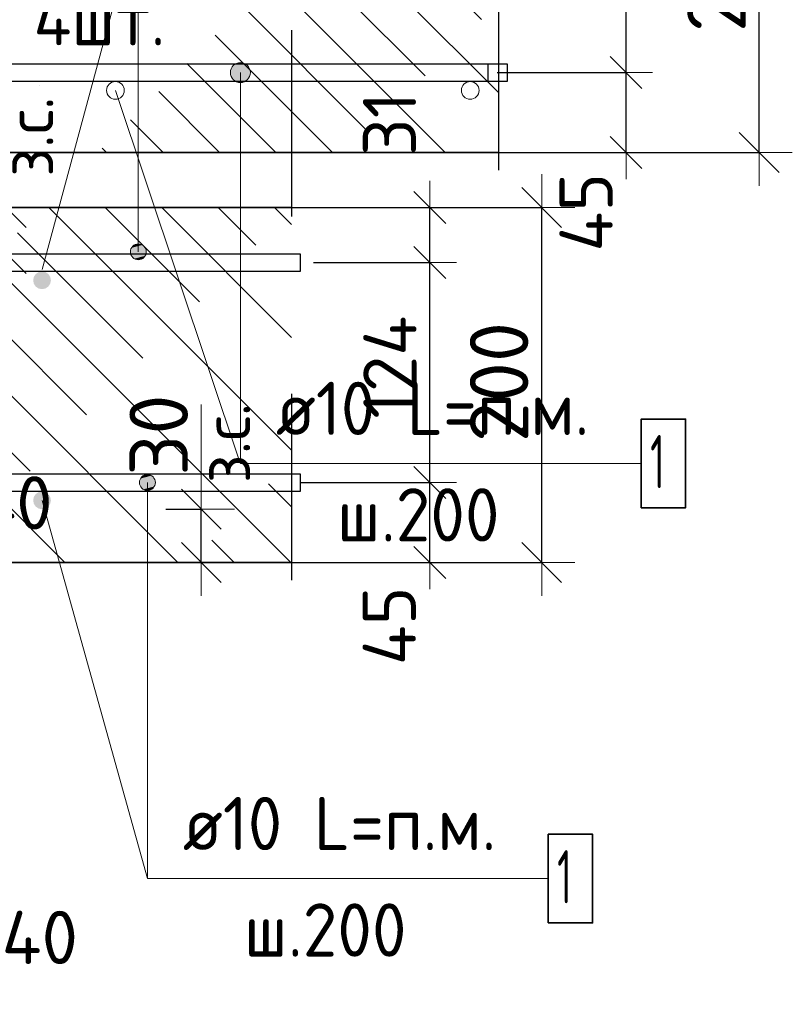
# Model space of a CAD drawing. Header units: metres. Extents: x -38 to 93, y -15 to 21.
# Tile 90 of 194: x 72.446 to 72.882, y 1.865 to 2.42. Entities that reach past the tile are written whole.
import ezdxf

# ---------------------------------------------------------------- set-up
doc = ezdxf.new("R2010")
doc.units = ezdxf.units.M
doc.header["$PDMODE"] = 65
doc.linetypes.add('______4', pattern=[0.135, 0.105, -0.03])
for name, color, linetype, lineweight in [('XR$3$Арм. стержнями верхней зоны', 180, 'Continuous', 35), ('XR$3$Арм. стержнями нижней зоны', 180, 'Continuous', 35), ('XR$3$Арм.стержн. Арматура края', 96, 'Continuous', 35), ('XR$3$ВК__отв в полу 1-2 эт', 220, 'Continuous', 25), ('XR$3$Размерная линия (1)', 7, 'Continuous', 13), ('XR$3$Размерная линия_ общее', 7, 'Continuous', 13), ('XR$5$Арм. стержнями нижней зоны', 180, 'Continuous', 35), ('XR$5$Арм.стержн. Арматура края', 96, 'Continuous', 35), ('XR$5$Арм.стержн. Доп. арматура', 180, 'Continuous', 35), ('XR$5$Размерная линия (1)', 7, 'Continuous', 13), ('XR$5$Размерная линия_ общее', 7, 'Continuous', 13)]:
    doc.layers.add(name, color=color, linetype=linetype, lineweight=lineweight)
doc.styles.add('ISOCPEUR', font='txt')
doc.dimstyles.new('DIMSTYLE_10', dxfattribs={"dimtxt": 0.033, "dimasz": 0.0375, "dimexe": 0, "dimexo": 0, "dimgap": 0.0165, "dimtad": 2, "dimdec": 0, "dimlfac": 1000, "dimrnd": 1, "dimzin": 12, "dimdsep": 46, "dimtxsty": 'ISOCPEUR', "dimblk1": 'ALL_ML_STRICH', "dimblk2": 'ALL_ML_STRICH', "dimsah": 1, "dimcen": 0, "dimclrd": 7, "dimclre": 256, "dimclrt": 7, "dimadec": 0, "dimazin": 0, "dimtfac": 1, "dimtdec": 0, "dimtix": 1, "dimtmove": 2, "dimatfit": 3, "dimfxl": 0, "dimtvp": 1.2, "dimtzin": 0, "dimlwd": 0, "dimlwe": -3, "dimarcsym": 0})
doc.dimstyles.new('DIMSTYLE_12', dxfattribs={"dimtxt": 0.03, "dimasz": 0.03, "dimexe": 0, "dimexo": 0, "dimgap": 0.015, "dimtad": 2, "dimdec": 0, "dimlfac": 1000, "dimrnd": 1, "dimzin": 12, "dimdsep": 46, "dimtxsty": 'ISOCPEUR', "dimblk1": 'ALL_ML_STRICH', "dimblk2": 'ALL_ML_STRICH', "dimsah": 1, "dimcen": 0, "dimclrd": 7, "dimclre": 256, "dimclrt": 7, "dimadec": 0, "dimazin": 0, "dimtfac": 1, "dimtdec": 0, "dimtix": 1, "dimtmove": 2, "dimatfit": 3, "dimfxl": 0, "dimtzin": 0, "dimlwd": 0, "dimlwe": -3, "dimarcsym": 0})
doc.dimstyles.new('DIMSTYLE_14', dxfattribs={"dimtxt": 0.03, "dimasz": 0.03, "dimexe": 0, "dimexo": 0, "dimgap": 0.015, "dimtad": 2, "dimdec": 0, "dimlfac": 1000, "dimrnd": 1, "dimzin": 12, "dimdsep": 46, "dimtxsty": 'ISOCPEUR', "dimblk1": 'ALL_ML_STRICH', "dimblk2": 'ALL_ML_STRICH', "dimsah": 1, "dimcen": 0, "dimclrd": 7, "dimclre": 256, "dimclrt": 7, "dimadec": 0, "dimazin": 0, "dimtfac": 1, "dimtdec": 0, "dimtix": 1, "dimtmove": 2, "dimatfit": 3, "dimfxl": 0, "dimtvp": 1.2, "dimtzin": 0, "dimlwd": 0, "dimlwe": -3, "dimarcsym": 0})
doc.dimstyles.new('DIMSTYLE_18', dxfattribs={"dimtxt": 0.03, "dimasz": 0.03, "dimexe": 0, "dimexo": 0, "dimgap": 0.015, "dimtad": 2, "dimdec": 0, "dimlfac": 1000, "dimrnd": 5, "dimzin": 12, "dimdsep": 46, "dimtxsty": 'ISOCPEUR', "dimblk1": 'ALL_ML_STRICH', "dimblk2": 'ALL_ML_STRICH', "dimsah": 1, "dimcen": 0, "dimclrd": 7, "dimclre": 256, "dimclrt": 7, "dimadec": 0, "dimazin": 0, "dimtfac": 1, "dimtdec": 0, "dimtix": 1, "dimtmove": 2, "dimatfit": 3, "dimfxl": 0, "dimtvp": 1.2, "dimtzin": 0, "dimlwd": 0, "dimlwe": -3, "dimarcsym": 0})
doc.dimstyles.new('DIMSTYLE_8', dxfattribs={"dimtxt": 0.033, "dimasz": 0.0375, "dimexe": 0, "dimexo": 0, "dimgap": 0.0165, "dimtad": 2, "dimdec": 0, "dimlfac": 1000, "dimrnd": 1, "dimzin": 12, "dimdsep": 46, "dimtxsty": 'ISOCPEUR', "dimblk1": 'ALL_ML_STRICH', "dimblk2": 'ALL_ML_STRICH', "dimsah": 1, "dimcen": 0, "dimclrd": 7, "dimclre": 256, "dimclrt": 7, "dimadec": 0, "dimazin": 0, "dimtfac": 1, "dimtdec": 0, "dimtix": 1, "dimtmove": 2, "dimatfit": 3, "dimfxl": 0, "dimtzin": 0, "dimlwd": 0, "dimlwe": -3, "dimarcsym": 0})
pattern_1 = [(135, (0, 0), (-0.031819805, -0.031819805), [0.4, -0.05, 0, -0.05]), (135, (-0.01591, -0.01591), (-0.031819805, -0.031819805), [0.8, -0.1, 0.1, -0.1])]

# ---------------------------------------------------------------- blocks, each defined once
blk = doc.blocks.new('ALL_ML_STRICH')
at = {"color": 0, "linetype": 'ByBlock', "lineweight": -2}
for p, q in [((0, -0.5), (0, 0.5)), ((-0.3, -0.3), (0.3, 0.3)), ((-1, 0), (0.5, 0))]:
    blk.add_line(p, q, dxfattribs=at)
blk = doc.blocks.new('*D100')
at = {"layer": 'DEFPOINTS', "color": 7, "linetype": 'Continuous', "lineweight": 13, "transparency": 33554687}
for p in [(72.56881, 2.31411), (72.56881, 2.11411), (72.74036, 2.11411)]:
    blk.add_point(p, dxfattribs=at)
at = {"layer": 'XR$3$Размерная линия_ общее', "color": 253, "linetype": 'Continuous', "lineweight": -2, "true_color": 0xa0a0a0, "transparency": 33554687}
for p, q in [((72.58881, 2.31411), (72.74036, 2.31411)), ((72.58881, 2.11411), (72.74036, 2.11411))]:
    blk.add_line(p, q, dxfattribs=at)
at = {"layer": 'XR$3$Размерная линия_ общее', "color": 7, "linetype": 'Continuous', "lineweight": -2, "transparency": 33554687}
blk.add_line((72.74036, 2.11411), (72.74036, 2.31411), dxfattribs=at)
at = {"layer": 'XR$3$Размерная линия_ общее', "color": 7, "linetype": 'Continuous', "lineweight": 13, "transparency": 33554687, "xscale": 0.0375, "yscale": 0.0375, "zscale": 0.0375}
for p, rotation in [((72.74036, 2.31411), 90), ((72.74036, 2.11411), 270)]:
    blk.add_blockref('ALL_ML_STRICH', p, dxfattribs=dict(at, rotation=rotation))
at = {"layer": 'XR$3$Размерная линия_ общее', "color": 7, "linetype": 'Continuous', "lineweight": 13, "transparency": 33554687, "insert": (72.71636, 2.21576), "char_height": 0.033, "width": 0.099, "attachment_point": 5, "rotation": 90, "style": 'ISOCPEUR'}
blk.add_mtext('\\A1;{200}', dxfattribs=at)
blk = doc.blocks.new('*D311')
at = {"layer": 'DEFPOINTS', "color": 7, "linetype": 'Continuous', "lineweight": 13, "transparency": 33554687}
for p in [(72.58464, 2.15911), (72.59749, 2.11411), (72.67731, 2.11411)]:
    blk.add_point(p, dxfattribs=at)
at = {"layer": 'XR$3$Размерная линия (1)', "color": 9, "linetype": 'Continuous', "lineweight": -2, "true_color": 0xc7c7c7, "transparency": 33554687}
for p, q in [((72.60464, 2.15911), (72.67731, 2.15911)), ((72.61749, 2.11411), (72.67731, 2.11411))]:
    blk.add_line(p, q, dxfattribs=at)
at = {"layer": 'XR$3$Размерная линия (1)', "color": 7, "linetype": 'Continuous', "lineweight": -2, "transparency": 33554687}
blk.add_line((72.67731, 2.11411), (72.67731, 2.15911), dxfattribs=at)
at = {"layer": 'XR$3$Размерная линия (1)', "color": 7, "linetype": 'Continuous', "lineweight": 13, "transparency": 33554687, "xscale": 0.03, "yscale": 0.03, "zscale": 0.03}
for p, rotation in [((72.67731, 2.15911), 90), ((72.67731, 2.11411), 270)]:
    blk.add_blockref('ALL_ML_STRICH', p, dxfattribs=dict(at, rotation=rotation))
at = {"layer": 'XR$3$Размерная линия (1)', "color": 7, "linetype": 'Continuous', "lineweight": 13, "transparency": 33554687, "insert": (72.65445, 2.07837), "char_height": 0.03, "width": 0.06, "attachment_point": 5, "rotation": 90, "style": 'ISOCPEUR'}
blk.add_mtext('\\A1;{45}', dxfattribs=at)
blk = doc.blocks.new('*D312')
at = {"layer": 'DEFPOINTS', "color": 7, "linetype": 'Continuous', "lineweight": 13, "transparency": 33554687}
for p in [(72.59167, 2.28311), (72.58464, 2.15911), (72.67731, 2.15911)]:
    blk.add_point(p, dxfattribs=at)
at = {"layer": 'XR$3$Размерная линия (1)', "color": 9, "linetype": 'Continuous', "lineweight": -2, "true_color": 0xc7c7c7, "transparency": 33554687}
for p, q in [((72.61167, 2.28311), (72.67731, 2.28311)), ((72.60464, 2.15911), (72.67731, 2.15911))]:
    blk.add_line(p, q, dxfattribs=at)
at = {"layer": 'XR$3$Размерная линия (1)', "color": 7, "linetype": 'Continuous', "lineweight": -2, "transparency": 33554687}
blk.add_line((72.67731, 2.15911), (72.67731, 2.28311), dxfattribs=at)
at = {"layer": 'XR$3$Размерная линия (1)', "color": 7, "linetype": 'Continuous', "lineweight": 13, "transparency": 33554687, "xscale": 0.03, "yscale": 0.03, "zscale": 0.03}
for p, rotation in [((72.67731, 2.28311), 90), ((72.67731, 2.15911), 270)]:
    blk.add_blockref('ALL_ML_STRICH', p, dxfattribs=dict(at, rotation=rotation))
at = {"layer": 'XR$3$Размерная линия (1)', "color": 7, "linetype": 'Continuous', "lineweight": 13, "transparency": 33554687, "insert": (72.65481, 2.22411), "char_height": 0.03, "width": 0.09, "attachment_point": 5, "rotation": 90, "style": 'ISOCPEUR'}
blk.add_mtext('\\A1;{124}', dxfattribs=at)
blk = doc.blocks.new('*D313')
at = {"layer": 'DEFPOINTS', "color": 7, "linetype": 'Continuous', "lineweight": 13, "transparency": 33554687}
for p in [(72.5738, 2.31411), (72.59167, 2.28311), (72.67731, 2.28311)]:
    blk.add_point(p, dxfattribs=at)
at = {"layer": 'XR$3$Размерная линия (1)', "color": 9, "linetype": 'Continuous', "lineweight": -2, "true_color": 0xc7c7c7, "transparency": 33554687}
for p, q in [((72.5938, 2.31411), (72.67731, 2.31411)), ((72.61167, 2.28311), (72.67731, 2.28311))]:
    blk.add_line(p, q, dxfattribs=at)
at = {"layer": 'XR$3$Размерная линия (1)', "color": 7, "linetype": 'Continuous', "lineweight": -2, "transparency": 33554687}
blk.add_line((72.67731, 2.28311), (72.67731, 2.31411), dxfattribs=at)
at = {"layer": 'XR$3$Размерная линия (1)', "color": 7, "linetype": 'Continuous', "lineweight": 13, "transparency": 33554687, "xscale": 0.03, "yscale": 0.03, "zscale": 0.03}
for p, rotation in [((72.67731, 2.31411), 90), ((72.67731, 2.28311), 270)]:
    blk.add_blockref('ALL_ML_STRICH', p, dxfattribs=dict(at, rotation=rotation))
at = {"layer": 'XR$3$Размерная линия (1)', "color": 7, "linetype": 'Continuous', "lineweight": 13, "transparency": 33554687, "insert": (72.65457, 2.3614), "char_height": 0.03, "width": 0.06, "attachment_point": 5, "rotation": 90, "style": 'ISOCPEUR'}
blk.add_mtext('\\A1;{31}', dxfattribs=at)
blk = doc.blocks.new('*D314')
at = {"layer": 'DEFPOINTS', "color": 7, "linetype": 'Continuous', "lineweight": 13, "transparency": 33554687}
for p in [(72.3985, 2.31411), (72.3985, 2.28811), (72.43848, 2.28811)]:
    blk.add_point(p, dxfattribs=at)
at = {"layer": 'XR$3$Размерная линия_ общее', "color": 253, "linetype": 'Continuous', "lineweight": -2, "true_color": 0xa0a0a0, "transparency": 33554687}
for p, q in [((72.4185, 2.31411), (72.43848, 2.31411)), ((72.4185, 2.28811), (72.43848, 2.28811))]:
    blk.add_line(p, q, dxfattribs=at)
at = {"layer": 'XR$3$Размерная линия_ общее', "color": 7, "linetype": 'Continuous', "lineweight": -2, "transparency": 33554687}
blk.add_line((72.43848, 2.28811), (72.43848, 2.31411), dxfattribs=at)
at = {"layer": 'XR$3$Размерная линия_ общее', "color": 7, "linetype": 'Continuous', "lineweight": 13, "transparency": 33554687, "xscale": 0.0375, "yscale": 0.0375, "zscale": 0.0375}
for p, rotation in [((72.43848, 2.31411), 90), ((72.43848, 2.28811), 270)]:
    blk.add_blockref('ALL_ML_STRICH', p, dxfattribs=dict(at, rotation=rotation))
at = {"layer": 'XR$3$Размерная линия_ общее', "color": 7, "linetype": 'Continuous', "lineweight": 13, "transparency": 33554687, "insert": (72.43802, 2.33147), "char_height": 0.027, "width": 0.00135, "attachment_point": 1, "rotation": 90, "line_spacing_factor": 0.60241, "style": 'ISOCPEUR'}
blk.add_mtext('з.с.', dxfattribs=at)
at = {"layer": 'XR$3$Размерная линия_ общее', "color": 7, "linetype": 'Continuous', "lineweight": 13, "transparency": 33554687, "insert": (72.41448, 2.35184), "char_height": 0.033, "width": 0.066, "attachment_point": 5, "rotation": 90, "style": 'ISOCPEUR'}
blk.add_mtext('\\A1;{26}', dxfattribs=at)
blk = doc.blocks.new('*D323')
at = {"layer": 'DEFPOINTS', "color": 7, "linetype": 'Continuous', "lineweight": 13, "transparency": 33554687}
for p in [(72.50849, 2.14411), (72.50849, 2.11411), (72.54847, 2.11411)]:
    blk.add_point(p, dxfattribs=at)
at = {"layer": 'XR$3$Размерная линия_ общее', "color": 253, "linetype": 'Continuous', "lineweight": -2, "true_color": 0xa0a0a0, "transparency": 33554687}
for p, q in [((72.52849, 2.14411), (72.54847, 2.14411)), ((72.52849, 2.11411), (72.54847, 2.11411))]:
    blk.add_line(p, q, dxfattribs=at)
at = {"layer": 'XR$3$Размерная линия_ общее', "color": 7, "linetype": 'Continuous', "lineweight": -2, "transparency": 33554687}
blk.add_line((72.54847, 2.11411), (72.54847, 2.14411), dxfattribs=at)
at = {"layer": 'XR$3$Размерная линия_ общее', "color": 7, "linetype": 'Continuous', "lineweight": 13, "transparency": 33554687, "xscale": 0.0375, "yscale": 0.0375, "zscale": 0.0375}
for p, rotation in [((72.54847, 2.14411), 90), ((72.54847, 2.11411), 270)]:
    blk.add_blockref('ALL_ML_STRICH', p, dxfattribs=dict(at, rotation=rotation))
at = {"layer": 'XR$3$Размерная линия_ общее', "color": 7, "linetype": 'Continuous', "lineweight": 13, "transparency": 33554687, "insert": (72.54902, 2.15877), "char_height": 0.027, "width": 0.00135, "attachment_point": 1, "rotation": 90, "line_spacing_factor": 0.60241, "style": 'ISOCPEUR'}
blk.add_mtext('з.с.', dxfattribs=at)
at = {"layer": 'XR$3$Размерная линия_ общее', "color": 7, "linetype": 'Continuous', "lineweight": 13, "transparency": 33554687, "insert": (72.52447, 2.18584), "char_height": 0.033, "width": 0.066, "attachment_point": 5, "rotation": 90, "style": 'ISOCPEUR'}
blk.add_mtext('\\A1;{30}', dxfattribs=at)
blk = doc.blocks.new('*D339')
at = {"layer": 'DEFPOINTS', "color": 7, "linetype": 'Continuous', "lineweight": 13, "transparency": 33554687}
for p in [(72.37861, 1.99411), (72.41861, 1.95411), (72.37861, 1.88012)]:
    blk.add_point(p, dxfattribs=at)
at = {"layer": 'XR$3$Размерная линия (1)', "color": 9, "linetype": 'Continuous', "lineweight": -2, "true_color": 0xc7c7c7, "transparency": 33554687}
for p, q in [((72.37861, 1.97411), (72.37861, 1.88012)), ((72.41861, 1.93411), (72.41861, 1.88012))]:
    blk.add_line(p, q, dxfattribs=at)
at = {"layer": 'XR$3$Размерная линия (1)', "color": 7, "linetype": 'Continuous', "lineweight": -2, "transparency": 33554687}
blk.add_line((72.37861, 1.88012), (72.41861, 1.88012), dxfattribs=at)
at = {"layer": 'XR$3$Размерная линия (1)', "color": 7, "linetype": 'Continuous', "lineweight": 13, "transparency": 33554687, "xscale": 0.03, "yscale": 0.03, "zscale": 0.03, "rotation": 180}
blk.add_blockref('ALL_ML_STRICH', (72.37861, 1.88012), dxfattribs=at)
at = {"layer": 'XR$3$Размерная линия (1)', "color": 7, "linetype": 'Continuous', "lineweight": 13, "transparency": 33554687, "xscale": 0.03, "yscale": 0.03, "zscale": 0.03}
blk.add_blockref('ALL_ML_STRICH', (72.41861, 1.88012), dxfattribs=at)
at = {"layer": 'XR$3$Размерная линия (1)', "color": 7, "linetype": 'Continuous', "lineweight": 13, "transparency": 33554687, "insert": (72.45742, 1.90281), "char_height": 0.03, "width": 0.06, "attachment_point": 5, "style": 'ISOCPEUR'}
blk.add_mtext('\\A1;{40}', dxfattribs=at)
blk = doc.blocks.new('*D541')
at = {"layer": 'DEFPOINTS', "color": 7, "linetype": 'Continuous', "lineweight": 13, "transparency": 33554687}
for p in [(72.69135, 2.54518), (72.69135, 2.34518), (72.8629, 2.34518)]:
    blk.add_point(p, dxfattribs=at)
at = {"layer": 'XR$5$Размерная линия_ общее', "color": 253, "linetype": 'Continuous', "lineweight": -2, "true_color": 0xa0a0a0, "transparency": 33554687}
for p, q in [((72.71135, 2.54518), (72.8629, 2.54518)), ((72.71135, 2.34518), (72.8629, 2.34518))]:
    blk.add_line(p, q, dxfattribs=at)
at = {"layer": 'XR$5$Размерная линия_ общее', "color": 7, "linetype": 'Continuous', "lineweight": -2, "transparency": 33554687}
blk.add_line((72.8629, 2.34518), (72.8629, 2.54518), dxfattribs=at)
at = {"layer": 'XR$5$Размерная линия_ общее', "color": 7, "linetype": 'Continuous', "lineweight": 13, "transparency": 33554687, "xscale": 0.0375, "yscale": 0.0375, "zscale": 0.0375}
for p, rotation in [((72.8629, 2.54518), 90), ((72.8629, 2.34518), 270)]:
    blk.add_blockref('ALL_ML_STRICH', p, dxfattribs=dict(at, rotation=rotation))
at = {"layer": 'XR$5$Размерная линия_ общее', "color": 7, "linetype": 'Continuous', "lineweight": 13, "transparency": 33554687, "insert": (72.8389, 2.44683), "char_height": 0.033, "width": 0.099, "attachment_point": 5, "rotation": 90, "style": 'ISOCPEUR'}
blk.add_mtext('\\A1;{200}', dxfattribs=at)
blk = doc.blocks.new('*D639')
at = {"layer": 'DEFPOINTS', "color": 7, "linetype": 'Continuous', "lineweight": 13, "transparency": 33554687}
for p in [(72.36003, 2.22518), (72.40003, 2.18518), (72.36003, 2.12543)]:
    blk.add_point(p, dxfattribs=at)
at = {"layer": 'XR$5$Размерная линия (1)', "color": 9, "linetype": 'Continuous', "lineweight": -2, "true_color": 0xc7c7c7, "transparency": 33554687}
for p, q in [((72.36003, 2.20518), (72.36003, 2.12543)), ((72.40003, 2.16518), (72.40003, 2.12543))]:
    blk.add_line(p, q, dxfattribs=at)
at = {"layer": 'XR$5$Размерная линия (1)', "color": 7, "linetype": 'Continuous', "lineweight": -2, "transparency": 33554687}
blk.add_line((72.36003, 2.12543), (72.40003, 2.12543), dxfattribs=at)
at = {"layer": 'XR$5$Размерная линия (1)', "color": 7, "linetype": 'Continuous', "lineweight": 13, "transparency": 33554687, "xscale": 0.03, "yscale": 0.03, "zscale": 0.03, "rotation": 180}
blk.add_blockref('ALL_ML_STRICH', (72.36003, 2.12543), dxfattribs=at)
at = {"layer": 'XR$5$Размерная линия (1)', "color": 7, "linetype": 'Continuous', "lineweight": 13, "transparency": 33554687, "xscale": 0.03, "yscale": 0.03, "zscale": 0.03}
blk.add_blockref('ALL_ML_STRICH', (72.40003, 2.12543), dxfattribs=at)
at = {"layer": 'XR$5$Размерная линия (1)', "color": 7, "linetype": 'Continuous', "lineweight": 13, "transparency": 33554687, "insert": (72.44311, 2.14771), "char_height": 0.03, "width": 0.06, "attachment_point": 5, "style": 'ISOCPEUR'}
blk.add_mtext('\\A1;{40}', dxfattribs=at)
blk = doc.blocks.new('*D690')
at = {"layer": 'DEFPOINTS', "color": 7, "linetype": 'Continuous', "lineweight": 13, "transparency": 33554687}
for p in [(72.69524, 2.39018), (72.70809, 2.34518), (72.7879, 2.34518)]:
    blk.add_point(p, dxfattribs=at)
at = {"layer": 'XR$5$Размерная линия (1)', "color": 9, "linetype": 'Continuous', "lineweight": -2, "true_color": 0xc7c7c7, "transparency": 33554687}
for p, q in [((72.71524, 2.39018), (72.7879, 2.39018)), ((72.72809, 2.34518), (72.7879, 2.34518))]:
    blk.add_line(p, q, dxfattribs=at)
at = {"layer": 'XR$5$Размерная линия (1)', "color": 7, "linetype": 'Continuous', "lineweight": -2, "transparency": 33554687}
blk.add_line((72.7879, 2.34518), (72.7879, 2.39018), dxfattribs=at)
at = {"layer": 'XR$5$Размерная линия (1)', "color": 7, "linetype": 'Continuous', "lineweight": 13, "transparency": 33554687, "xscale": 0.03, "yscale": 0.03, "zscale": 0.03}
for p, rotation in [((72.7879, 2.39018), 90), ((72.7879, 2.34518), 270)]:
    blk.add_blockref('ALL_ML_STRICH', p, dxfattribs=dict(at, rotation=rotation))
at = {"layer": 'XR$5$Размерная линия (1)', "color": 7, "linetype": 'Continuous', "lineweight": 13, "transparency": 33554687, "insert": (72.76539, 2.31143), "char_height": 0.03, "width": 0.06, "attachment_point": 5, "rotation": 90, "style": 'ISOCPEUR'}
blk.add_mtext('\\A1;{45}', dxfattribs=at)
blk = doc.blocks.new('*D691')
at = {"layer": 'DEFPOINTS', "color": 7, "linetype": 'Continuous', "lineweight": 13, "transparency": 33554687}
for p in [(72.70226, 2.51418), (72.69524, 2.39018), (72.7879, 2.39018)]:
    blk.add_point(p, dxfattribs=at)
at = {"layer": 'XR$5$Размерная линия (1)', "color": 9, "linetype": 'Continuous', "lineweight": -2, "true_color": 0xc7c7c7, "transparency": 33554687}
for p, q in [((72.72226, 2.51418), (72.7879, 2.51418)), ((72.71524, 2.39018), (72.7879, 2.39018))]:
    blk.add_line(p, q, dxfattribs=at)
at = {"layer": 'XR$5$Размерная линия (1)', "color": 7, "linetype": 'Continuous', "lineweight": -2, "transparency": 33554687}
blk.add_line((72.7879, 2.39018), (72.7879, 2.51418), dxfattribs=at)
at = {"layer": 'XR$5$Размерная линия (1)', "color": 7, "linetype": 'Continuous', "lineweight": 13, "transparency": 33554687, "xscale": 0.03, "yscale": 0.03, "zscale": 0.03}
for p, rotation in [((72.7879, 2.51418), 90), ((72.7879, 2.39018), 270)]:
    blk.add_blockref('ALL_ML_STRICH', p, dxfattribs=dict(at, rotation=rotation))
at = {"layer": 'XR$5$Размерная линия (1)', "color": 7, "linetype": 'Continuous', "lineweight": 13, "transparency": 33554687, "insert": (72.7654, 2.45518), "char_height": 0.03, "width": 0.09, "attachment_point": 5, "rotation": 90, "style": 'ISOCPEUR'}
blk.add_mtext('\\A1;{124}', dxfattribs=at)

msp = doc.modelspace()

# ---------------------------------------------------------------- hatches: boundary and pattern name
at = {"linetype": 'Continuous', "lineweight": 13, "transparency": 33554687}
h = msp.add_hatch(dxfattribs=at)
h.set_pattern_fill('__________540', scale=0.015, style=0, pattern_type=2)
h.set_pattern_definition(pattern_1)
h.paths.add_polyline_path([(72.40003, 2.54518), (72.40003, 2.34518), (72.71593, 2.34518), (72.71593, 2.54518)], flags=0)
h = msp.add_hatch(dxfattribs=at)
h.set_pattern_fill('__________540', scale=0.015, style=0, pattern_type=2)
h.set_pattern_definition(pattern_1)
h.paths.add_polyline_path([(72.11868, 2.31411), (72.11868, 2.11411), (72.59928, 2.11411), (72.59928, 2.31411)], flags=0)
at = {"layer": 'XR$3$Арм. стержнями верхней зоны', "linetype": 'Continuous', "lineweight": 13, "transparency": 33554687}
for points in [[(72.51522, 2.29303), (72.51072, 2.29303), (72.5091, 2.29141)], [(72.51522, 2.29303), (72.5091, 2.29141), (72.51684, 2.29141)], [(72.51072, 2.29303), (72.51522, 2.29303), (72.51297, 2.29366)], [(72.51684, 2.29141), (72.5091, 2.29141), (72.50847, 2.28916)], [(72.51684, 2.29141), (72.50847, 2.28916), (72.51747, 2.28916)], [(72.51747, 2.28916), (72.50847, 2.28916), (72.5091, 2.28691)], [(72.51747, 2.28916), (72.5091, 2.28691), (72.51684, 2.28691)], [(72.51684, 2.28691), (72.5091, 2.28691), (72.51072, 2.28529)], [(72.51684, 2.28691), (72.51072, 2.28529), (72.51522, 2.28529)], [(72.51522, 2.28529), (72.51072, 2.28529), (72.51297, 2.28466)]]:
    msp.add_hatch(color=7, dxfattribs=at).paths.add_polyline_path(points)
at = {"layer": 'XR$3$Арм. стержнями верхней зоны', "linetype": 'Continuous', "lineweight": 50, "transparency": 33554687}
msp.add_hatch(color=4, dxfattribs=at).paths.add_polyline_path([(72.46368, 2.27311), (72.4633, 2.27502), (72.46222, 2.27665), (72.4606, 2.27773), (72.45868, 2.27811), (72.45677, 2.27773), (72.45515, 2.27665), (72.45406, 2.27502), (72.45368, 2.27311), (72.45406, 2.2712), (72.45515, 2.26958), (72.45677, 2.26849), (72.45868, 2.26811), (72.4606, 2.26849), (72.46222, 2.26958), (72.4633, 2.2712)])
at = {"layer": 'XR$3$Арм. стержнями нижней зоны', "linetype": 'Continuous', "lineweight": 13, "transparency": 33554687}
for points in [[(72.51356, 2.15916), (72.52256, 2.15916), (72.52193, 2.16141)], [(72.51356, 2.15916), (72.52193, 2.16141), (72.51419, 2.16141)], [(72.51419, 2.15691), (72.52256, 2.15916), (72.51356, 2.15916)], [(72.51419, 2.16141), (72.52193, 2.16141), (72.52031, 2.16303)], [(72.51419, 2.16141), (72.52031, 2.16303), (72.51581, 2.16303)], [(72.51419, 2.15691), (72.52193, 2.15691), (72.52256, 2.15916)], [(72.51581, 2.16303), (72.52031, 2.16303), (72.51806, 2.16366)], [(72.51581, 2.15529), (72.52193, 2.15691), (72.51419, 2.15691)], [(72.51581, 2.15529), (72.52031, 2.15529), (72.52193, 2.15691)], [(72.52031, 2.15529), (72.51581, 2.15529), (72.51806, 2.15466)]]:
    msp.add_hatch(color=7, dxfattribs=at).paths.add_polyline_path(points)
at = {"layer": 'XR$3$Арм. стержнями нижней зоны', "linetype": 'Continuous', "lineweight": 50, "transparency": 33554687}
msp.add_hatch(color=4, dxfattribs=at).paths.add_polyline_path([(72.46368, 2.14911), (72.4633, 2.15102), (72.46222, 2.15265), (72.4606, 2.15373), (72.45868, 2.15411), (72.45677, 2.15373), (72.45515, 2.15265), (72.45406, 2.15102), (72.45368, 2.14911), (72.45406, 2.1472), (72.45515, 2.14558), (72.45677, 2.14449), (72.45868, 2.14411), (72.4606, 2.14449), (72.46222, 2.14558), (72.4633, 2.1472)])
at = {"layer": 'XR$5$Арм. стержнями нижней зоны', "linetype": 'Continuous', "lineweight": 13, "transparency": 33554687}
for points in [[(72.56486, 2.39018), (72.57611, 2.39018), (72.57532, 2.393)], [(72.56486, 2.39018), (72.57532, 2.393), (72.56565, 2.393)], [(72.56565, 2.393), (72.57532, 2.393), (72.5733, 2.39502)], [(72.56565, 2.393), (72.5733, 2.39502), (72.56767, 2.39502)], [(72.56767, 2.39502), (72.5733, 2.39502), (72.57049, 2.39581)], [(72.56565, 2.38737), (72.57611, 2.39018), (72.56486, 2.39018)], [(72.56565, 2.38737), (72.57532, 2.38737), (72.57611, 2.39018)], [(72.56767, 2.38535), (72.57532, 2.38737), (72.56565, 2.38737)], [(72.56767, 2.38535), (72.5733, 2.38535), (72.57532, 2.38737)], [(72.5733, 2.38535), (72.56767, 2.38535), (72.57049, 2.38456)]]:
    msp.add_hatch(color=7, dxfattribs=at).paths.add_polyline_path(points)

# ---------------------------------------------------------------- linework, layer by layer
at = {"color": 7, "linetype": '______4', "lineweight": 25, "transparency": 33554687}
for p, q in [((72.71593, 2.64518), (72.71593, 2.24518)), ((72.59928, 2.41411), (72.59928, 2.01411))]:
    msp.add_line(p, q, dxfattribs=at)
at = {"color": 7, "linetype": 'Continuous', "lineweight": 13, "transparency": 33554687}
for p, q in [((72.50006, 2.38013), (72.5704, 2.17014)), ((72.54847, 2.14411), (72.54847, 2.20311))]:
    msp.add_line(p, q, dxfattribs=at)
at = {"color": 7, "linetype": 'Continuous', "lineweight": 35, "transparency": 33554687}
for p, q in [((72.40003, 2.34518), (72.71593, 2.34518)), ((72.59928, 2.31411), (72.11868, 2.31411)), ((72.41868, 2.11411), (72.59928, 2.11411))]:
    msp.add_line(p, q, dxfattribs=at)
at = {"color": 7, "linetype": 'Continuous', "lineweight": 13, "transparency": 33554687}
for centre in [(72.50006, 2.38013), (72.70006, 2.38013)]:
    msp.add_circle(centre, 0.005, dxfattribs=at)
at = {"layer": 'XR$3$Арм. стержнями верхней зоны', "color": 7, "linetype": 'Continuous', "lineweight": 13, "transparency": 33554687}
for p, q in [((72.51297, 2.47868), (72.51297, 2.28916)), ((72.51297, 2.29366), (72.51297, 2.29366)), ((72.50847, 2.28916), (72.50847, 2.28916)), ((72.51747, 2.28916), (72.51747, 2.28916)), ((72.51297, 2.28466), (72.51297, 2.28466))]:
    msp.add_line(p, q, dxfattribs=at)
at = {"layer": 'XR$3$Арм. стержнями верхней зоны', "color": 4, "linetype": 'Continuous', "lineweight": 25, "transparency": 33554687}
msp.add_lwpolyline([(72.13865, 2.28811), (72.60428, 2.28811), (72.60428, 2.27811), (72.13865, 2.27811), (72.13865, 2.28811)], dxfattribs=at)
at = {"layer": 'XR$3$Арм. стержнями верхней зоны', "color": 7, "linetype": 'Continuous', "lineweight": 13, "transparency": 33554687}
msp.add_circle((72.51297, 2.28916), 0.0045, dxfattribs=at)
at = {"layer": 'XR$3$Арм. стержнями нижней зоны', "color": 7, "linetype": 'Continuous', "lineweight": 13, "transparency": 33554687}
for p, q in [((72.51356, 2.15916), (72.51356, 2.15916)), ((72.51806, 2.16366), (72.51806, 2.16366)), ((72.51806, 1.936), (72.51806, 2.15916)), ((72.52256, 2.15916), (72.52256, 2.15916)), ((72.51806, 2.15466), (72.51806, 2.15466)), ((72.51806, 1.936), (72.74406, 1.936))]:
    msp.add_line(p, q, dxfattribs=at)
at = {"layer": 'XR$3$Арм. стержнями нижней зоны', "color": 4, "linetype": 'Continuous', "lineweight": 25, "transparency": 33554687}
msp.add_lwpolyline([(72.13866, 2.16411), (72.60428, 2.16411), (72.60428, 2.15411), (72.13866, 2.15411), (72.13866, 2.16411)], dxfattribs=at)
at = {"layer": 'XR$3$Арм. стержнями нижней зоны', "color": 7, "linetype": 'Continuous', "lineweight": 35, "transparency": 33554687}
msp.add_lwpolyline([(72.74406, 1.911), (72.76906, 1.911), (72.76906, 1.961), (72.74406, 1.961), (72.74406, 1.911)], dxfattribs=at)
at = {"layer": 'XR$3$Арм. стержнями нижней зоны', "color": 7, "linetype": 'Continuous', "lineweight": 13, "transparency": 33554687}
msp.add_circle((72.51806, 2.15916), 0.0045, dxfattribs=at)
at = {"layer": 'XR$3$Арм.стержн. Арматура края', "color": 4, "linetype": 'Continuous', "lineweight": 25, "transparency": 33554687}
for points in [[(72.16721, 2.28811), (72.60428, 2.28811), (72.60428, 2.27811), (72.1679, 2.27811)], [(72.16721, 2.28811), (72.60428, 2.28811), (72.60428, 2.27811), (72.1679, 2.27811)], [(72.1679, 2.16411), (72.60428, 2.16411), (72.60428, 2.15411)], [(72.1679, 2.16411), (72.60428, 2.16411), (72.60428, 2.15411)], [(72.60428, 2.15411), (72.16721, 2.15411)], [(72.60428, 2.15411), (72.16721, 2.15411)]]:
    msp.add_lwpolyline(points, dxfattribs=at)
at = {"layer": 'XR$3$ВК__отв в полу 1-2 эт', "color": 7, "linetype": 'Continuous', "lineweight": 13, "transparency": 33554687}
for p, q in [((72.45868, 2.27911), (72.51294, 2.47971)), ((72.45868, 2.14911), (72.51806, 1.936))]:
    msp.add_line(p, q, dxfattribs=at)
at = {"layer": 'XR$5$Арм. стержнями нижней зоны', "color": 7, "linetype": 'Continuous', "lineweight": 13, "transparency": 33554687}
for p, q in [((72.57049, 2.39581), (72.57049, 2.39581)), ((72.56486, 2.39018), (72.56486, 2.39018)), ((72.57049, 2.16995), (72.57049, 2.39018)), ((72.57611, 2.39018), (72.57611, 2.39018)), ((72.57049, 2.38456), (72.57049, 2.38456)), ((72.57049, 2.16995), (72.79649, 2.16995))]:
    msp.add_line(p, q, dxfattribs=at)
at = {"layer": 'XR$5$Арм. стержнями нижней зоны', "color": 4, "linetype": 'Continuous', "lineweight": 25, "transparency": 33554687}
msp.add_lwpolyline([(72.20003, 2.39518), (72.72093, 2.39518), (72.72093, 2.38518), (72.20003, 2.38518), (72.20003, 2.39518)], dxfattribs=at)
at = {"layer": 'XR$5$Арм. стержнями нижней зоны', "color": 7, "linetype": 'Continuous', "lineweight": 35, "transparency": 33554687}
msp.add_lwpolyline([(72.79649, 2.14495), (72.82149, 2.14495), (72.82149, 2.19495), (72.79649, 2.19495), (72.79649, 2.14495)], dxfattribs=at)
at = {"layer": 'XR$5$Арм. стержнями нижней зоны', "color": 7, "linetype": 'Continuous', "lineweight": 13, "transparency": 33554687}
msp.add_circle((72.57049, 2.39018), 0.00563, dxfattribs=at)
at = {"layer": 'XR$5$Арм.стержн. Арматура края', "color": 4, "linetype": 'Continuous', "lineweight": 25, "transparency": 33554687}
for points in [[(72.70995, 2.38518), (72.23851, 2.38518), (72.2333, 2.38591), (72.22786, 2.3877), (72.22285, 2.39051), (72.21872, 2.39396), (72.21527, 2.39808), (72.21247, 2.40309), (72.21067, 2.40853), (72.20995, 2.41375), (72.20995, 2.49062)], [(72.21995, 2.48993), (72.21995, 2.41444), (72.22045, 2.41081), (72.22166, 2.40714), (72.22354, 2.40378), (72.22582, 2.40106), (72.22855, 2.39878), (72.2319, 2.3969), (72.23557, 2.39569), (72.2392, 2.39518), (72.70995, 2.39518), (72.70995, 2.38518)]]:
    msp.add_lwpolyline(points, dxfattribs=at)

# ---------------------------------------------------------------- texts
at = {"layer": 'XR$3$Арм. стержнями нижней зоны', "color": 7, "linetype": 'Continuous', "lineweight": 25, "transparency": 33554687, "char_height": 0.03, "attachment_point": 7, "style": 'ISOCPEUR'}
for s, insert, width in [('\\W0.94;ø10 L=п.м.', (72.53806, 1.952), 0.1999832), ('\\W0.56;1', (72.74906, 1.922), 0.0233333), ('\\W0.95;ш.200 ', (72.57256, 1.892), 0.1311997)]:
    msp.add_mtext(s, dxfattribs=dict(at, insert=insert, width=width))
at = {"layer": 'XR$5$Арм. стержнями нижней зоны', "color": 7, "linetype": 'Continuous', "lineweight": 25, "transparency": 33554687, "char_height": 0.03, "attachment_point": 7, "style": 'ISOCPEUR'}
for s, insert, width in [('\\W0.94;ø10 L=п.м.', (72.59049, 2.18595), 0.199983), ('\\W0.56;1', (72.80149, 2.15595), 0.0233333), ('\\W0.95;ш.200 ', (72.62499, 2.12595), 0.1311997)]:
    msp.add_mtext(s, dxfattribs=dict(at, insert=insert, width=width))
at = {"layer": 'XR$5$Арм.стержн. Доп. арматура', "color": 7, "linetype": 'Continuous', "lineweight": 25, "transparency": 33554687, "insert": (72.45385, 2.40554), "char_height": 0.03, "width": 0.1191575, "attachment_point": 7, "style": 'ISOCPEUR'}
msp.add_mtext('\\W0.95;4шт. ', dxfattribs=at)

# ---------------------------------------------------------------- dimensions: what is measured, and where the dimension line sits
at = {"layer": 'XR$3$Размерная линия (1)', "color": 7, "linetype": 'Continuous', "lineweight": 13, "transparency": 33554687}
for base, p1, p2, dimstyle, picture, middle in [((72.67731, 2.31411), (72.61167, 2.28311), (72.5938, 2.31411), 'DIMSTYLE_14', '*D313', (72.65457, 2.3614)), ((72.67731, 2.28311), (72.60464, 2.15911), (72.61167, 2.28311), 'DIMSTYLE_12', '*D312', (72.65481, 2.22411)), ((72.67731, 2.15911), (72.61749, 2.11411), (72.60464, 2.15911), 'DIMSTYLE_14', '*D311', (72.65445, 2.07837))]:
    dim = msp.add_linear_dim(base=base, p1=p1, p2=p2, angle=90, dimstyle=dimstyle, override={"dimpost": '<>', "dimclrd": 7, "dimclre": 9, "dimclrt": 7, "dimlwd": 0, "dimlwe": 65533}, dxfattribs=at)
    dim.commit()
    dim.dimension.update_dxf_attribs({"geometry": picture, "text_midpoint": middle, "dimtype": 160})
dim = msp.add_linear_dim(base=(72.41861, 1.88012), p1=(72.37861, 1.97411), p2=(72.41861, 1.93411), dimstyle='DIMSTYLE_18', override={"dimpost": '<>', "dimclrd": 7, "dimclre": 9, "dimclrt": 7, "dimlwd": 0, "dimlwe": 65533}, dxfattribs=at)
dim.commit()
dim.dimension.update_dxf_attribs({"geometry": '*D339', "text_midpoint": (72.45742, 1.90281), "dimtype": 160})
at = {"layer": 'XR$3$Размерная линия_ общее', "color": 7, "linetype": 'Continuous', "lineweight": 13, "transparency": 33554687}
for base, p1, p2, picture, middle in [((72.43848, 2.31411), (72.4185, 2.28811), (72.4185, 2.31411), '*D314', (72.41448, 2.35184)), ((72.54847, 2.14411), (72.52849, 2.11411), (72.52849, 2.14411), '*D323', (72.52447, 2.18584))]:
    dim = msp.add_linear_dim(base=base, p1=p1, p2=p2, angle=90, text='<>\\Xз.с.', dimstyle='DIMSTYLE_10', override={"dimpost": '<>', "dimclrd": 7, "dimclre": 253, "dimclrt": 7, "dimlwd": 0, "dimlwe": 65533}, dxfattribs=at)
    dim.commit()
    dim.dimension.update_dxf_attribs({"geometry": picture, "text_midpoint": middle, "dimtype": 160})
dim = msp.add_linear_dim(base=(72.74036, 2.31411), p1=(72.58881, 2.11411), p2=(72.58881, 2.31411), angle=90, dimstyle='DIMSTYLE_8', override={"dimpost": '<>', "dimclrd": 7, "dimclre": 253, "dimclrt": 7, "dimlwd": 0, "dimlwe": 65533}, dxfattribs=at)
dim.commit()
dim.dimension.update_dxf_attribs({"geometry": '*D100', "text_midpoint": (72.71636, 2.21576), "dimtype": 160})
at = {"layer": 'XR$5$Размерная линия (1)', "color": 7, "linetype": 'Continuous', "lineweight": 13, "transparency": 33554687}
for base, p1, p2, dimstyle, picture, middle in [((72.7879, 2.51418), (72.71524, 2.39018), (72.72226, 2.51418), 'DIMSTYLE_12', '*D691', (72.7654, 2.45518)), ((72.7879, 2.39018), (72.72809, 2.34518), (72.71524, 2.39018), 'DIMSTYLE_14', '*D690', (72.76539, 2.31143))]:
    dim = msp.add_linear_dim(base=base, p1=p1, p2=p2, angle=90, dimstyle=dimstyle, override={"dimpost": '<>', "dimclrd": 7, "dimclre": 9, "dimclrt": 7, "dimlwd": 0, "dimlwe": 65533}, dxfattribs=at)
    dim.commit()
    dim.dimension.update_dxf_attribs({"geometry": picture, "text_midpoint": middle, "dimtype": 160})
dim = msp.add_linear_dim(base=(72.40003, 2.12543), p1=(72.36003, 2.20518), p2=(72.40003, 2.16518), dimstyle='DIMSTYLE_18', override={"dimpost": '<>', "dimclrd": 7, "dimclre": 9, "dimclrt": 7, "dimlwd": 0, "dimlwe": 65533}, dxfattribs=at)
dim.commit()
dim.dimension.update_dxf_attribs({"geometry": '*D639', "text_midpoint": (72.44311, 2.14771), "dimtype": 160})
at = {"layer": 'XR$5$Размерная линия_ общее', "color": 7, "linetype": 'Continuous', "lineweight": 13, "transparency": 33554687}
dim = msp.add_linear_dim(base=(72.8629, 2.54518), p1=(72.71135, 2.34518), p2=(72.71135, 2.54518), angle=90, dimstyle='DIMSTYLE_8', override={"dimpost": '<>', "dimclrd": 7, "dimclre": 253, "dimclrt": 7, "dimlwd": 0, "dimlwe": 65533}, dxfattribs=at)
dim.commit()
dim.dimension.update_dxf_attribs({"geometry": '*D541', "text_midpoint": (72.8389, 2.44683), "dimtype": 160})

doc.saveas('drawing.dxf')
